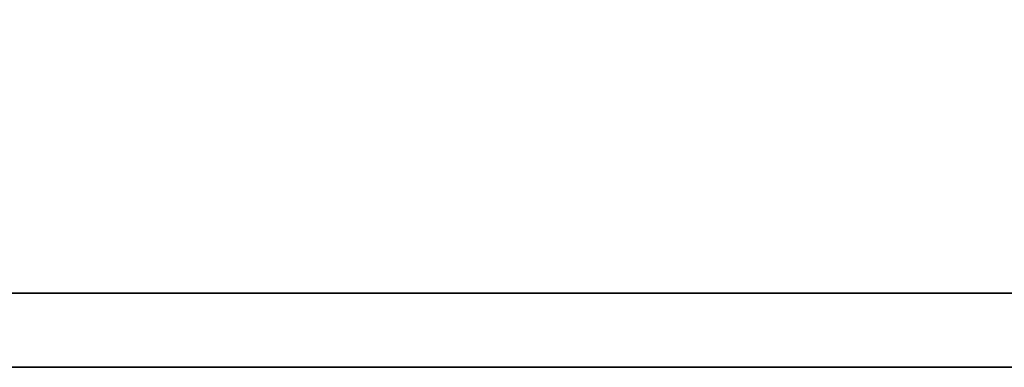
# Model space of a CAD drawing. Header units: millimetres. Extents: x 776 to 1080, y 434 to 522.
# Tile 37 of 56: x 995.488 to 996.655, y 462.483 to 462.896. Entities that reach past the tile are written whole.
import ezdxf

# ---------------------------------------------------------------- set-up
doc = ezdxf.new("R2010")
doc.units = ezdxf.units.MM
doc.header["$LTSCALE"] = 0.15
doc.layers.add('DIM', color=4, linetype='CONTINUOUS')
doc.layers.add('layer 1', color=7, linetype='CONTINUOUS')

# ---------------------------------------------------------------- blocks, each defined once
blk = doc.blocks.new('TBI MOTION logo(完整正式版)')
at = {"layer": 'layer 1', "color": 22, "lineweight": 35}
blk.add_open_spline([(75.90875, -9.47875), (75.90875, -9.47875), (75.90875, -12.28625), (75.90875, -12.28625), (75.90875, -12.28625), (75.90875, -12.28625), (75.90875, -12.47875), (75.90875, -12.47875), (75.90875, -12.47875), (75.90875, -12.47875), (75.71625, -12.47875), (75.71625, -12.47875), (75.71625, -12.47875), (75.71625, -12.47875), (-88.32875, -12.47875), (-88.32875, -12.47875), (-88.32875, -12.47875), (-88.32875, -12.47875), (-88.32875, -13.29375), (-88.32875, -13.29375), (-88.32875, -13.29375), (-88.32875, -13.29375), (82.89125, -13.29375), (82.89125, -13.29375), (82.89125, -13.29375), (82.89125, -13.29375), (75.90875, -9.47875), (75.90875, -9.47875)], degree=3, knots=[0, 0, 0, 0, 0.14285714, 0.14285714, 0.14285714, 0.14285715, 0.28571429, 0.28571429, 0.28571429, 0.2857143, 0.42857143, 0.42857143, 0.42857143, 0.42857144, 0.57142857, 0.57142857, 0.57142857, 0.57142858, 0.71428571, 0.71428571, 0.71428571, 0.71428572, 0.85714286, 0.85714286, 0.85714286, 0.85714287, 1, 1, 1, 1], dxfattribs=at)

msp = doc.modelspace()

# ---------------------------------------------------------------- block references
at = {"layer": 'DIM', "color": 7, "xscale": 0.1080406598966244, "yscale": 0.1080406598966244, "zscale": 0.1080406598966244}
msp.add_blockref('TBI MOTION logo(完整正式版)', (999.442, 463.9197), dxfattribs=at)

doc.saveas('drawing.dxf')
